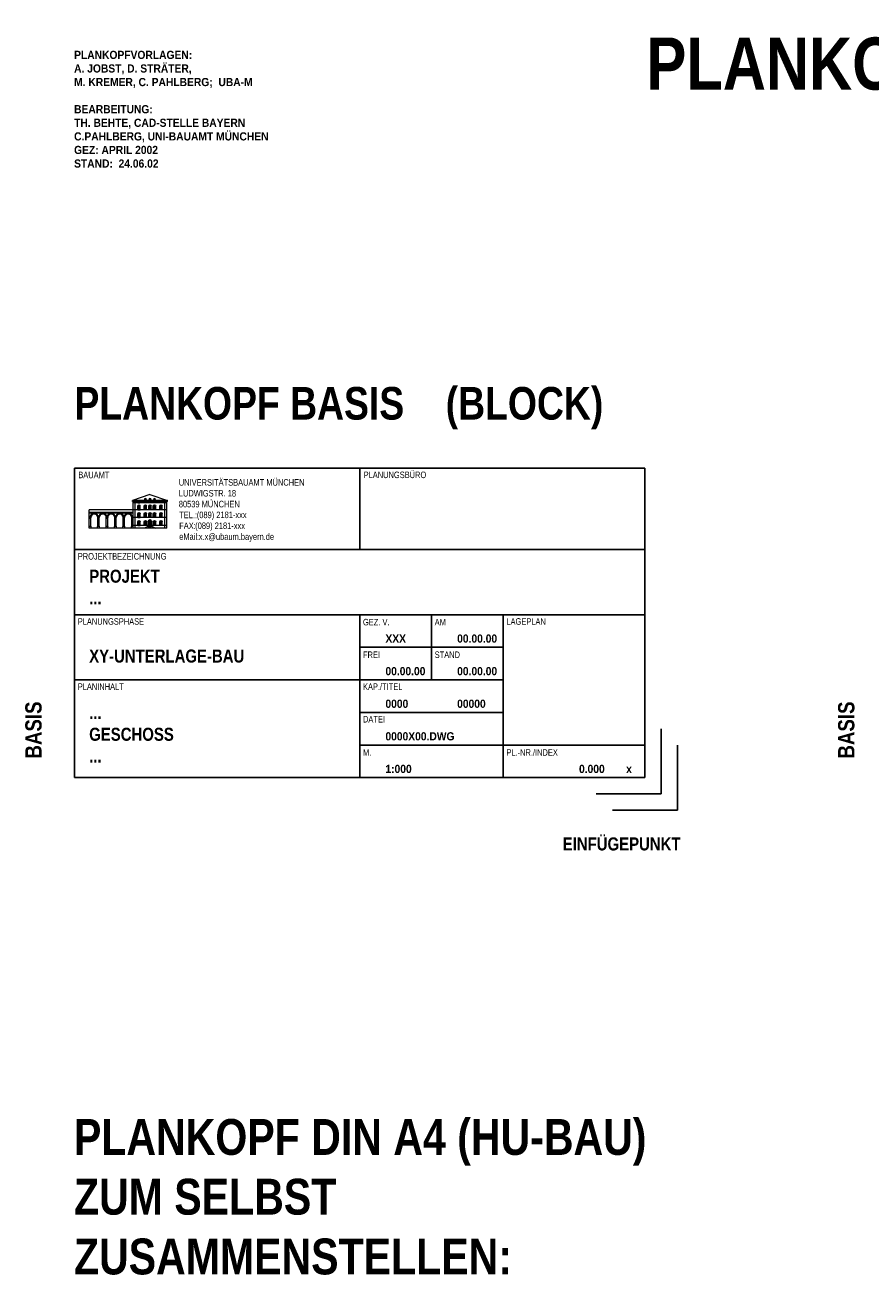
# Paper-space layout 'UBA-M Plankopf Basis+HU-Bau' of a CAD drawing. Extents: x -59 to 1067, y 10 to 746.
# Tile 3 of 7: x -59 to 200, y 362 to 746. Entities that reach past the tile are written whole.
import ezdxf

# ---------------------------------------------------------------- set-up
doc = ezdxf.new("R2010")
doc.units = 0
doc.header["$LTSCALE"] = 0.05
doc.layers.get('0').update_dxf_attribs({"color": 1})
doc.layers.add('Z_01_HILFSLINIE', color=9, linetype='Continuous', plot=False)
doc.layers.add('Z_06_PLANKOPF', color=183, linetype='Continuous', lineweight=25)
doc.layers.add('Z_08_PLANBESCHRIFT', color=183, linetype='Continuous')
doc.styles.add('Plankopf Inh groß', font='ARIALNB.TTF', dxfattribs={"height": 4})
doc.styles.add('Plankopf Inh klein', font='ARIALNB.TTF', dxfattribs={"width": 1.1, "height": 2.5})
doc.styles.add('Plankopf Überschriften', font='ARIALN.TTF', dxfattribs={"height": 2})

# ---------------------------------------------------------------- blocks, each defined once
blk = doc.blocks.new('Plankopf Basis')
h = blk.add_hatch(color=256)
edge = h.paths.add_edge_path()
edge.add_line((-165.62, 92.23), (-164.86, 92.23))
edge.add_line((-164.86, 92.23), (-164.86, 93.27))
edge.add_arc((-165.24, 93.27), 0.38, 0, 180)
edge.add_line((-165.62, 93.27), (-165.62, 92.23))
h = blk.add_hatch(color=256)
edge = h.paths.add_edge_path()
edge.add_line((-163.63, 92.23), (-162.87, 92.23))
edge.add_line((-162.87, 92.23), (-162.87, 93.27))
edge.add_arc((-163.25, 93.27), 0.38, 0, 180)
edge.add_line((-163.63, 93.27), (-163.63, 92.23))
h = blk.add_hatch(color=256)
edge = h.paths.add_edge_path()
edge.add_line((-162.23, 92.23), (-161.47, 92.23))
edge.add_line((-161.47, 92.23), (-161.47, 93.27))
edge.add_arc((-161.85, 93.27), 0.38, 0, 180)
edge.add_line((-162.23, 93.27), (-162.23, 92.23))
h = blk.add_hatch(color=256)
edge = h.paths.add_edge_path()
edge.add_line((-160.83, 92.23), (-160.07, 92.23))
edge.add_line((-160.07, 92.23), (-160.07, 93.27))
edge.add_arc((-160.45, 93.27), 0.38, 0, 180)
edge.add_line((-160.83, 93.27), (-160.83, 92.23))
h = blk.add_hatch(color=256)
edge = h.paths.add_edge_path()
edge.add_line((-158.85, 92.23), (-158.09, 92.23))
edge.add_line((-158.09, 92.23), (-158.09, 93.27))
edge.add_arc((-158.47, 93.27), 0.38, 0, 180)
edge.add_line((-158.85, 93.27), (-158.85, 92.23))
h = blk.add_hatch(color=256)
edge = h.paths.add_edge_path()
edge.add_line((-165.62, 89.82), (-164.86, 89.82))
edge.add_line((-164.86, 89.82), (-164.86, 90.86))
edge.add_arc((-165.24, 90.86), 0.38, 0, 180)
edge.add_line((-165.62, 90.86), (-165.62, 89.82))
h = blk.add_hatch(color=256)
edge = h.paths.add_edge_path()
edge.add_line((-165.62, 87.39), (-164.86, 87.39))
edge.add_line((-164.86, 87.39), (-164.86, 88.43))
edge.add_arc((-165.24, 88.43), 0.38, 0, 180)
edge.add_line((-165.62, 88.43), (-165.62, 87.39))
h = blk.add_hatch(color=256)
edge = h.paths.add_edge_path()
edge.add_line((-163.63, 89.82), (-162.87, 89.82))
edge.add_line((-162.87, 89.82), (-162.87, 90.86))
edge.add_arc((-163.25, 90.86), 0.38, 0, 180)
edge.add_line((-163.63, 90.86), (-163.63, 89.82))
h = blk.add_hatch(color=256)
edge = h.paths.add_edge_path()
edge.add_line((-163.63, 87.39), (-162.87, 87.39))
edge.add_line((-162.87, 87.39), (-162.87, 88.43))
edge.add_arc((-163.25, 88.43), 0.38, 0, 180)
edge.add_line((-163.63, 88.43), (-163.63, 87.39))
h = blk.add_hatch(color=256)
edge = h.paths.add_edge_path()
edge.add_line((-162.37, 87.09), (-161.33, 87.09))
edge.add_line((-161.33, 87.09), (-161.33, 88.55))
edge.add_arc((-161.85, 88.55), 0.52, 0, 180)
edge.add_line((-162.37, 88.55), (-162.37, 87.09))
h = blk.add_hatch(color=256)
edge = h.paths.add_edge_path()
edge.add_line((-162.23, 89.82), (-161.47, 89.82))
edge.add_line((-161.47, 89.82), (-161.47, 90.86))
edge.add_arc((-161.85, 90.86), 0.38, 0, 180)
edge.add_line((-162.23, 90.86), (-162.23, 89.82))
h = blk.add_hatch(color=256)
edge = h.paths.add_edge_path()
edge.add_line((-160.83, 89.82), (-160.07, 89.82))
edge.add_line((-160.07, 89.82), (-160.07, 90.86))
edge.add_arc((-160.45, 90.86), 0.38, 0, 180)
edge.add_line((-160.83, 90.86), (-160.83, 89.82))
h = blk.add_hatch(color=256)
edge = h.paths.add_edge_path()
edge.add_line((-160.83, 87.39), (-160.07, 87.39))
edge.add_line((-160.07, 87.39), (-160.07, 88.43))
edge.add_arc((-160.45, 88.43), 0.38, 0, 180)
edge.add_line((-160.83, 88.43), (-160.83, 87.39))
h = blk.add_hatch(color=256)
edge = h.paths.add_edge_path()
edge.add_line((-158.85, 89.82), (-158.09, 89.82))
edge.add_line((-158.09, 89.82), (-158.09, 90.86))
edge.add_arc((-158.47, 90.86), 0.38, 0, 180)
edge.add_line((-158.85, 90.86), (-158.85, 89.82))
h = blk.add_hatch(color=256)
edge = h.paths.add_edge_path()
edge.add_line((-158.85, 87.39), (-158.09, 87.39))
edge.add_line((-158.09, 87.39), (-158.09, 88.43))
edge.add_arc((-158.47, 88.43), 0.38, 0, 180)
edge.add_line((-158.85, 88.43), (-158.85, 87.39))
for p, q in [((-185, 105), (-10, 105)), ((-185, 10), (-185, 105)), ((-97.5, 80), (-97.5, 105)), ((-10, 105), (-10, 10)), ((-165.62, 92.23), (-164.86, 92.23)), ((-165.56, 94.68), (-164.92, 94.68)), ((-165.56, 94.33), (-164.92, 94.33)), ((-165.62, 89.82), (-164.86, 89.82)), ((-165.62, 87.39), (-164.86, 87.39)), ((-162.37, 87.09), (-161.33, 87.09)), ((-185, 80), (-10, 80)), ((-185, 60), (-10, 60)), ((-97.5, 10), (-97.5, 60)), ((-75.5, 40), (-75.5, 60)), ((-53.5, 10), (-53.5, 60)), ((-97.5, 50), (-53.5, 50)), ((-185, 40), (-53.5, 40)), ((-97.5, 30), (-53.5, 30)), ((-97.5, 20), (-10, 20)), ((-185, 10), (-10, 10))]:
    blk.add_line(p, q)
at = {"lineweight": 13}
for p, q in [((-161.85, 96.84), (-167.25, 95)), ((-161.85, 96.84), (-156.45, 95)), ((-180.45, 86.53), (-180.45, 92.23)), ((-156.69, 92.23), (-180.45, 92.23)), ((-156.45, 95), (-167.25, 95)), ((-167.25, 94.78), (-167.25, 95)), ((-156.45, 94.78), (-167.25, 94.78)), ((-167.01, 86.53), (-167.01, 94.78)), ((-156.69, 94.68), (-167.01, 94.68)), ((-156.69, 94.33), (-167.01, 94.33)), ((-166.43, 86.53), (-166.43, 94.78)), ((-165.62, 92.23), (-165.62, 93.27)), ((-165.56, 94.33), (-165.56, 94.68)), ((-164.92, 94.33), (-164.92, 94.68)), ((-164.86, 92.23), (-164.86, 93.27)), ((-163.63, 92.23), (-163.63, 93.27)), ((-163.57, 95.32), (-162.93, 95.32)), ((-162.87, 92.23), (-162.87, 93.27)), ((-162.23, 92.23), (-162.23, 93.27)), ((-162.17, 95.32), (-161.53, 95.32)), ((-162.17, 94.33), (-162.17, 94.68)), ((-161.53, 94.33), (-161.53, 94.68)), ((-161.47, 92.23), (-161.47, 93.27)), ((-160.83, 92.23), (-160.83, 93.27)), ((-160.77, 95.32), (-160.13, 95.32)), ((-160.07, 92.23), (-160.07, 93.27)), ((-158.85, 92.23), (-158.85, 93.27)), ((-158.79, 94.33), (-158.79, 94.68)), ((-158.15, 94.33), (-158.15, 94.68)), ((-158.09, 92.23), (-158.09, 93.27)), ((-157.28, 86.53), (-157.28, 94.78)), ((-156.69, 86.53), (-156.69, 94.78)), ((-156.45, 94.78), (-156.45, 95)), ((-167.01, 91.34), (-180.45, 91.34)), ((-167.01, 91.12), (-180.45, 91.12)), ((-179.81, 89.82), (-180.45, 89.82)), ((-180.01, 89.55), (-180.45, 89.55)), ((-180.01, 87.17), (-180.01, 89.82)), ((-177.95, 89.82), (-177.31, 89.82)), ((-177.85, 87.17), (-177.85, 89.82)), ((-177.41, 89.55), (-177.85, 89.55)), ((-177.41, 87.17), (-177.41, 89.82)), ((-175.35, 89.82), (-174.71, 89.82)), ((-175.25, 87.17), (-175.25, 89.82)), ((-174.81, 89.55), (-175.25, 89.55)), ((-174.81, 87.17), (-174.81, 89.82)), ((-172.75, 89.82), (-172.11, 89.82)), ((-172.65, 87.17), (-172.65, 89.82)), ((-172.21, 89.55), (-172.65, 89.55)), ((-172.21, 87.17), (-172.21, 89.82)), ((-170.15, 89.82), (-169.51, 89.82)), ((-170.05, 87.17), (-170.05, 89.82)), ((-169.61, 89.55), (-170.05, 89.55)), ((-169.61, 87.17), (-169.61, 89.82)), ((-167.01, 89.82), (-167.65, 89.82)), ((-167.45, 87.17), (-167.45, 89.82)), ((-167.01, 89.55), (-167.45, 89.55)), ((-156.69, 89.82), (-167.01, 89.82)), ((-165.62, 89.82), (-165.62, 90.86)), ((-165.62, 87.39), (-165.62, 88.43)), ((-164.86, 89.82), (-164.86, 90.86)), ((-164.86, 87.39), (-164.86, 88.43)), ((-163.63, 89.82), (-163.63, 90.86)), ((-163.63, 87.39), (-163.63, 88.43)), ((-162.87, 89.82), (-162.87, 90.86)), ((-162.87, 87.39), (-162.87, 88.43)), ((-162.37, 87.09), (-162.37, 88.55)), ((-162.23, 89.82), (-162.23, 90.86)), ((-161.47, 89.82), (-161.47, 90.86)), ((-161.33, 87.09), (-161.33, 88.55)), ((-160.83, 89.82), (-160.83, 90.86)), ((-160.83, 87.39), (-160.83, 88.43)), ((-160.07, 89.82), (-160.07, 90.86)), ((-160.07, 87.39), (-160.07, 88.43)), ((-158.85, 89.82), (-158.85, 90.86)), ((-158.85, 87.39), (-158.85, 88.43)), ((-158.09, 89.82), (-158.09, 90.86)), ((-158.09, 87.39), (-158.09, 88.43)), ((-180.45, 87.17), (-180.01, 87.17)), ((-156.69, 86.53), (-180.45, 86.53)), ((-180.01, 87.17), (-179.93, 87.09)), ((-179.93, 86.53), (-179.93, 87.09)), ((-177.85, 87.17), (-177.93, 87.09)), ((-177.93, 86.53), (-177.93, 87.09)), ((-177.85, 87.17), (-177.41, 87.17)), ((-177.41, 87.17), (-177.33, 87.09)), ((-177.33, 86.53), (-177.33, 87.09)), ((-175.25, 87.17), (-175.33, 87.09)), ((-175.33, 86.53), (-175.33, 87.09)), ((-175.25, 87.17), (-174.81, 87.17)), ((-174.81, 87.17), (-174.73, 87.09)), ((-174.73, 86.53), (-174.73, 87.09)), ((-172.65, 87.17), (-172.73, 87.09)), ((-172.73, 86.53), (-172.73, 87.09)), ((-172.65, 87.17), (-172.21, 87.17)), ((-172.21, 87.17), (-172.13, 87.09)), ((-172.13, 86.53), (-172.13, 87.09)), ((-170.05, 87.17), (-170.13, 87.09)), ((-170.13, 86.53), (-170.13, 87.09)), ((-170.05, 87.17), (-169.61, 87.17)), ((-169.61, 87.17), (-169.53, 87.09)), ((-169.53, 86.53), (-169.53, 87.09)), ((-167.45, 87.17), (-167.53, 87.09)), ((-167.53, 86.53), (-167.53, 87.09)), ((-167.45, 87.17), (-167.01, 87.17)), ((-162.37, 87.39), (-167.01, 87.39)), ((-162.53, 87.09), (-163.5, 86.53)), ((-161.17, 87.09), (-162.53, 87.09)), ((-156.69, 87.39), (-161.33, 87.39)), ((-161.17, 87.09), (-160.2, 86.53))]:
    blk.add_line(p, q, dxfattribs=at)
for centre, radius in [((-165.24, 93.27), 0.38), ((-163.25, 93.27), 0.38), ((-161.85, 93.27), 0.38), ((-160.45, 93.27), 0.38), ((-158.47, 93.27), 0.38), ((-165.24, 90.86), 0.38), ((-165.24, 88.43), 0.38), ((-163.25, 90.86), 0.38), ((-163.25, 88.43), 0.38), ((-161.85, 88.55), 0.52), ((-161.85, 90.86), 0.38), ((-160.45, 90.86), 0.38), ((-160.45, 88.43), 0.38), ((-158.47, 90.86), 0.38), ((-158.47, 88.43), 0.38)]:
    blk.add_arc(centre, radius, 0, 180)
for centre, radius, start, end in [((-163.25, 95.32), 0.32, 0, 180), ((-161.85, 95.32), 0.32, 0, 180), ((-160.45, 95.32), 0.32, 0, 180), ((-178.93, 89.82), 1.3, 359.9994, 180.0006), ((-178.93, 89.82), 1.08, 0, 180), ((-176.33, 89.82), 1.3, 359.9994, 180.0006), ((-176.33, 89.82), 1.08, 0, 180), ((-173.73, 89.82), 1.3, 359.9994, 180.0006), ((-173.73, 89.82), 1.08, 0, 180), ((-171.13, 89.82), 1.3, 359.9994, 180.0006), ((-171.13, 89.82), 1.08, 0, 180), ((-168.53, 89.82), 1.3, 359.9994, 180.0006), ((-168.53, 89.82), 1.08, 0, 180)]:
    blk.add_arc(centre, radius, start, end, dxfattribs=at)
at = {"style": 'Plankopf Überschriften'}
for s, p in [('PROJEKTBEZEICHNUNG', (-184, 76.92)), ('PLANUNGSPHASE', (-184, 56.92)), ('GEZ. V.', (-96.5, 56.72)), ('AM', (-74.5, 56.72)), ('LAGEPLAN', (-52.5, 56.92)), ('FREI', (-96.5, 46.72)), ('STAND', (-74.5, 46.72)), ('PLANINHALT', (-184, 36.92)), ('KAP./TITEL', (-96.5, 36.92)), ('DATEI', (-96.5, 26.92)), ('M.', (-96.5, 16.72)), ('PL.-NR./INDEX', (-52.5, 16.72))]:
    blk.add_text(s, height=2, dxfattribs=at).set_placement(p)
at = {"char_height": 2, "attachment_point": 1, "style": 'Plankopf Überschriften'}
for s, insert in [('BAUAMT', (-183.84, 103.89)), ('TEL.:', (-152.9, 91.61)), ('FAX:', (-152.88, 88.29)), ('eMail:', (-152.88, 84.97))]:
    blk.add_mtext(s, dxfattribs=dict(at, insert=insert))
for tag, p, height, style in [('PLANUNGSBÜRO', (-96.3, 101.92), 2, 'Plankopf Überschriften'), ('UBAUM', (-153, 99.61), 2, 'Plankopf Überschriften'), ('LUD18', (-153, 96.28), 2, 'Plankopf Überschriften'), ('MÜ', (-153, 92.95), 2, 'Plankopf Überschriften'), ('000', (-147.96, 86.3), 2, 'Plankopf Überschriften'), ('000', (-147.48, 89.65), 2, 'Plankopf Überschriften'), ('XXX', (-146.85, 82.97), 2, 'Plankopf Überschriften'), ('PROJEKT', (-180.47, 69.82), 4, 'Plankopf Inh groß'), ('Z2', (-180.5, 63.18), 4, 'Plankopf Inh groß'), ('XY-UNTERLAGE-BAU', (-180.5, 45.32), 4, 'Plankopf Inh groß'), ('Z1', (-180.5, 27.97), 4, 'Plankopf Inh groß'), ('Z2', (-180.5, 21.31), 4, 'Plankopf Inh groß'), ('Z3', (-180.5, 14.64), 4, 'Plankopf Inh groß')]:
    blk.add_attdef(tag, p, '', height=height, dxfattribs=dict(style=style))
at = {"style": 'Plankopf Inh klein', "width": 1.1}
for tag, p in [('XXX', (-89.6, 51.43)), ('00.00.00', (-67.6, 51.43)), ('00.00.00', (-89.6, 41.43)), ('00.00.00', (-67.6, 41.43)), ('0000', (-89.6, 31.43)), ('00000', (-67.6, 31.43)), ('0000X00.DWG', (-89.6, 21.43)), ('1:000', (-89.6, 11.43)), ('0.000', (-30.22, 11.43)), ('x', (-15.75, 11.43))]:
    blk.add_attdef(tag, p, '', height=2.5, dxfattribs=at)

psp = doc.layouts.new('UBA-M Plankopf Basis+HU-Bau')

# ---------------------------------------------------------------- linework, layer by layer
at = {"layer": 'Z_01_HILFSLINIE'}
for p, q in [((136.13, 510.03), (136.13, 530.03)), ((141.13, 505.03), (141.13, 525.03)), ((136.13, 510.03), (116.13, 510.03)), ((141.13, 505.03), (121.13, 505.03))]:
    psp.add_line(p, q, dxfattribs=at)

# ---------------------------------------------------------------- block references
at = {"layer": 'Z_06_PLANKOPF'}
ref = psp.add_blockref('Plankopf Basis', (141.13, 505.03), dxfattribs=at)
ref.add_attrib('PROJEKT', 'PROJEKT ', (-39.35, 574.85), dxfattribs={"layer": '0', "height": 4, "style": 'Plankopf Inh groß'})
ref.add_attrib('Z2', '...', (-39.37, 568.2), dxfattribs={"layer": '0', "height": 4, "style": 'Plankopf Inh groß'})
ref.add_attrib('XY-UNTERLAGE-BAU', 'XY-UNTERLAGE-BAU', (-39.37, 550.35), dxfattribs={"layer": '0', "height": 4, "style": 'Plankopf Inh groß'})
ref.add_attrib('Z1', '...', (-39.37, 533), dxfattribs={"layer": '0', "height": 4, "style": 'Plankopf Inh groß'})
ref.add_attrib('Z2', 'GESCHOSS', (-39.37, 526.34), dxfattribs={"layer": '0', "height": 4, "style": 'Plankopf Inh groß'})
ref.add_attrib('Z3', '...', (-39.37, 519.67), dxfattribs={"layer": '0', "height": 4, "style": 'Plankopf Inh groß'})
ref.add_attrib('1:000', '1:000', (51.52, 516.46), dxfattribs={"layer": '0', "height": 2.5, "style": 'Plankopf Inh klein', "width": 1.1})
ref.add_attrib('0.000', '0.000', (110.91, 516.46), dxfattribs={"layer": '0', "height": 2.5, "style": 'Plankopf Inh klein', "width": 1.1})
ref.add_attrib('x', 'x', (125.37, 516.46), dxfattribs={"layer": '0', "height": 2.5, "style": 'Plankopf Inh klein', "width": 1.1})
ref.add_attrib('XXX', 'XXX', (51.52, 556.46), dxfattribs={"layer": '0', "height": 2.5, "style": 'Plankopf Inh klein', "width": 1.1})
ref.add_attrib('00.00.00', '00.00.00', (73.52, 556.46), dxfattribs={"layer": '0', "height": 2.5, "style": 'Plankopf Inh klein', "width": 1.1})
ref.add_attrib('00.00.00', '00.00.00', (51.52, 546.46), dxfattribs={"layer": '0', "height": 2.5, "style": 'Plankopf Inh klein', "width": 1.1})
ref.add_attrib('00.00.00', '00.00.00', (73.52, 546.46), dxfattribs={"layer": '0', "height": 2.5, "style": 'Plankopf Inh klein', "width": 1.1})
ref.add_attrib('0000', '0000', (51.52, 536.46), dxfattribs={"layer": '0', "height": 2.5, "style": 'Plankopf Inh klein', "width": 1.1})
ref.add_attrib('00000', '00000', (73.52, 536.46), dxfattribs={"layer": '0', "height": 2.5, "style": 'Plankopf Inh klein', "width": 1.1})
ref.add_attrib('0000X00.DWG', '0000X00.DWG', (51.52, 526.46), dxfattribs={"layer": '0', "height": 2.5, "style": 'Plankopf Inh klein', "width": 1.1})
ref.add_attrib('UBAUM', 'UNIVERSITÄTSBAUAMT MÜNCHEN', (-11.87, 604.64), dxfattribs={"layer": '0', "height": 2, "style": 'Plankopf Überschriften'})
ref.add_attrib('LUD18', 'LUDWIGSTR. 18', (-11.87, 601.31), dxfattribs={"layer": '0', "height": 2, "style": 'Plankopf Überschriften'})
ref.add_attrib('MÜ', '80539 MÜNCHEN', (-11.87, 597.98), dxfattribs={"layer": '0', "height": 2, "style": 'Plankopf Überschriften'})
ref.add_attrib('000', '(089) 2181-xxx', (-6.35, 594.67), dxfattribs={"layer": '0', "height": 2, "style": 'Plankopf Überschriften'})
ref.add_attrib('000', '(089) 2181-xxx', (-6.84, 591.32), dxfattribs={"layer": '0', "height": 2, "style": 'Plankopf Überschriften'})
ref.add_attrib('XXX', 'x.x@ubaum.bayern.de', (-5.73, 587.99), dxfattribs={"layer": '0', "height": 2, "style": 'Plankopf Überschriften'})
ref.add_attrib('PLANUNGSBÜRO', 'PLANUNGSBÜRO', (44.83, 606.95), dxfattribs={"layer": '0', "height": 2, "style": 'Plankopf Überschriften'})

# ---------------------------------------------------------------- texts
at = {"layer": 'Z_01_HILFSLINIE', "insert": (105.91, 496.69), "char_height": 4, "attachment_point": 1, "style": 'Plankopf Inh groß'}
psp.add_mtext('EINFÜGEPUNKT', dxfattribs=at)
at = {"layer": 'Z_08_PLANBESCHRIFT', "style": 'Plankopf Inh groß'}
for s, height, p in [('PLANKOPF-MODULE FÜR DAS UNIVERSITÄTSBAUAMT MÜNCHEN  (BASIS, HU-BAU)', 16, (131.61, 726.16)), ('PLANKOPF BASIS    (BLOCK)', 10, (-43.89, 624.91))]:
    psp.add_text(s, height=height, dxfattribs=at).set_placement(p)
at = {"layer": 'Z_08_PLANBESCHRIFT', "attachment_point": 1}
for s, insert, char_height, style in [('PLANKOPFVORLAGEN:\\PA. JOBST, D. STRÄTER, \\PM. KREMER, C. PAHLBERG;  UBA-M\\P\\PBEARBEITUNG:\\PTH. BEHTE, CAD-STELLE BAYERN\\PC.PAHLBERG, UNI-BAUAMT MÜNCHEN\\PGEZ: APRIL 2002\\PSTAND:  24.06.02', (-43.99, 738.08), 2.5, 'Plankopf Inh klein'), ('PLANKOPF DIN A4 (HU-BAU)\\PZUM SELBST\\PZUSAMMENSTELLEN:', (-44.04, 410.26), 11, 'Plankopf Inh groß')]:
    psp.add_mtext(s, dxfattribs=dict(at, insert=insert, char_height=char_height, style=style))
at = {"layer": 'Z_08_PLANBESCHRIFT', "char_height": 5, "width": 1.1025, "attachment_point": 1, "rotation": 90, "style": 'Plankopf Inh groß'}
for insert in [(-58.96, 520.9), (190.39, 520.9)]:
    psp.add_mtext('BASIS', dxfattribs=dict(at, insert=insert))

doc.saveas('drawing.dxf')
